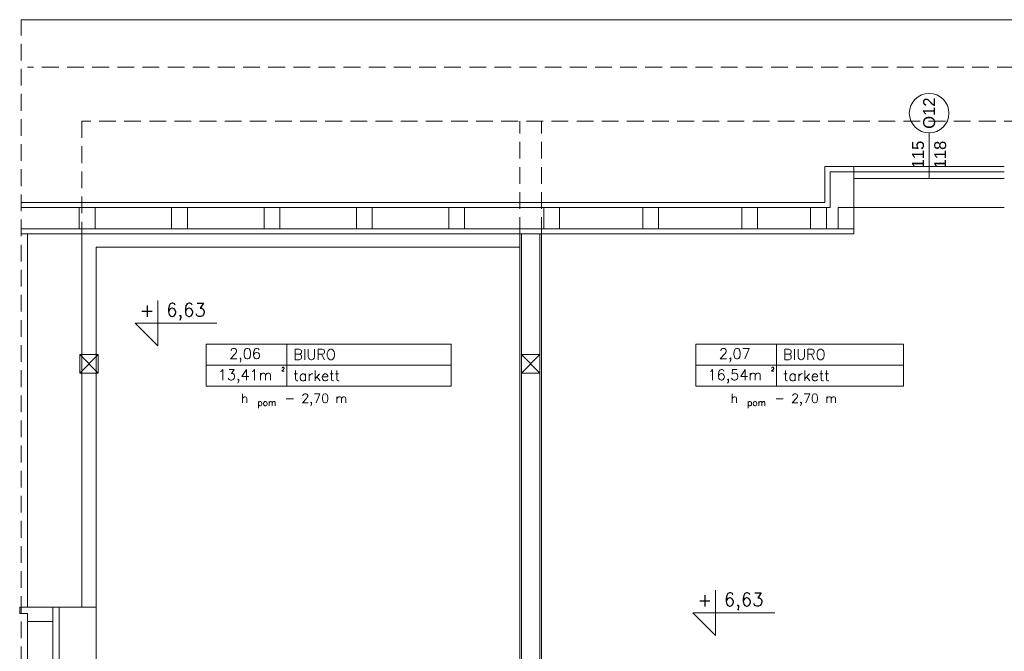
# Model space of a CAD drawing. Header units: millimetres. Extents: x -2274 to 12297, y -16157 to 26321.
# Tile 20 of 256: x -1711 to -965, y -9443 to -8964. Entities that reach past the tile are written whole.
import ezdxf
from ezdxf.enums import TextEntityAlignment as Align

# ---------------------------------------------------------------- set-up
doc = ezdxf.new("R2010")
doc.units = ezdxf.units.MM
doc.linetypes.add('DASHED', pattern=[19.05, 12.7, -6.35])
for name, color, linetype in [('-LI-WIDOK', 2, 'Continuous'), ('-MEBLE', 1, 'Continuous'), ('_drzwi łuk', 1, 'Continuous'), ('drzwi łuk', 1, 'Continuous'), ('PROJEKTOWANE', 5, 'Continuous')]:
    doc.layers.add(name, color=color, linetype=linetype)
doc.layers.add('-ŚCIANY DZIAŁOWE', color=3, linetype='Continuous', lineweight=35)
doc.layers.add('-ŚCIANY NOŚNE', color=4, linetype='Continuous', lineweight=53)
doc.styles.add('ARIAL', font='arial.ttf', dxfattribs={"height": 0.5})
doc.styles.add('SIMPLEX', font='simplex')

msp = doc.modelspace()

# ---------------------------------------------------------------- linework, layer by layer
at = {"layer": '-LI-WIDOK', "color": 253, "lineweight": 13}
for p, q in [((0, -8964), (-1710, -8964)), ((-1100.86, -9102.55), (-1100.86, -9075.44)), ((-1100.86, -9075.44), (-1078.86, -9075.44)), ((-1096.86, -9106.55), (-1096.86, -9079.44)), ((-1096.86, -9079.44), (-1078.86, -9079.44)), ((-1078.86, -9126.55), (-1078.86, -9079.44)), ((-1710, -9102.55), (-1100.86, -9102.55)), ((-1710, -9106.55), (-1096.86, -9106.55)), ((-1665.84, -9106.55), (-1665.84, -9122.55)), ((-1653.84, -9106.55), (-1665.84, -9106.55)), ((-1653.84, -9122.55), (-1653.84, -9106.55)), ((-1595.84, -9106.55), (-1595.84, -9122.55)), ((-1583.84, -9106.55), (-1595.84, -9106.55)), ((-1583.84, -9122.55), (-1583.84, -9106.55)), ((-1525.84, -9106.55), (-1525.84, -9122.55)), ((-1513.84, -9106.55), (-1525.84, -9106.55)), ((-1513.84, -9122.55), (-1513.84, -9106.55)), ((-1455.84, -9106.55), (-1455.84, -9122.55)), ((-1443.84, -9106.55), (-1455.84, -9106.55)), ((-1443.84, -9122.55), (-1443.84, -9106.55)), ((-1385.84, -9106.55), (-1385.84, -9122.55)), ((-1373.84, -9106.55), (-1385.84, -9106.55)), ((-1373.84, -9122.55), (-1373.84, -9106.55)), ((-1313.84, -9106.55), (-1313.84, -9122.55)), ((-1301.84, -9106.55), (-1313.84, -9106.55)), ((-1301.84, -9122.55), (-1301.84, -9106.55)), ((-1238.84, -9106.55), (-1238.84, -9122.55)), ((-1226.84, -9106.55), (-1238.84, -9106.55)), ((-1226.84, -9122.55), (-1226.84, -9106.55)), ((-1163.84, -9106.55), (-1163.84, -9122.55)), ((-1151.84, -9106.55), (-1163.84, -9106.55)), ((-1151.84, -9122.55), (-1151.84, -9106.55)), ((-1111.63, -9106.55), (-1111.63, -9122.55)), ((-1099.63, -9106.55), (-1111.63, -9106.55)), ((-1099.63, -9122.55), (-1099.63, -9106.55)), ((-1090.86, -9106.55), (-1090.86, -9122.55)), ((-1078.86, -9106.55), (-1090.86, -9106.55)), ((-1078.86, -9122.55), (-1078.86, -9106.55)), ((-1710, -9122.55), (-1078.86, -9122.55)), ((-1665.84, -9122.55), (-1653.84, -9122.55)), ((-1595.84, -9122.55), (-1583.84, -9122.55)), ((-1525.84, -9122.55), (-1513.84, -9122.55)), ((-1455.84, -9122.55), (-1443.84, -9122.55)), ((-1385.84, -9122.55), (-1373.84, -9122.55)), ((-1313.84, -9122.55), (-1301.84, -9122.55)), ((-1238.84, -9122.55), (-1226.84, -9122.55)), ((-1163.84, -9122.55), (-1151.84, -9122.55)), ((-1111.63, -9122.55), (-1099.63, -9122.55)), ((-1090.86, -9122.55), (-1078.86, -9122.55)), ((-1710, -9126.55), (-1078.86, -9126.55)), ((-1705, -9409.5), (-1667, -9409.5)), ((-1681, -9409.5), (-1653, -9409.5)), ((-1653, -9409.5), (-1653, -9531.5))]:
    msp.add_line(p, q, dxfattribs=at)
at = {"layer": '-LI-WIDOK', "color": 253, "linetype": 'DASHED', "lineweight": 13}
for p, q in [((-5, -9000), (-1705, -9000)), ((-1664, -9041), (-1664, -9409.5)), ((-57, -9041), (-1664, -9041)), ((-1332, -9126.55), (-1332, -9041)), ((-1315.5, -9126.55), (-1315.5, -9041))]:
    msp.add_line(p, q, dxfattribs=at)
at = {"layer": '-MEBLE', "color": 253, "lineweight": 13}
for p, q in [((-1606.34, -9177.02), (-1606.34, -9211.31)), ((-1623.49, -9194.16), (-1561.49, -9194.16)), ((-1623.49, -9194.16), (-1606.34, -9211.31)), ((-1183.73, -9396.7), (-1183.73, -9430.99)), ((-1200.87, -9413.85), (-1138.88, -9413.85)), ((-1200.87, -9413.85), (-1183.73, -9430.99))]:
    msp.add_line(p, q, dxfattribs=at)
at = {"layer": '-ŚCIANY DZIAŁOWE', "color": 253, "lineweight": 13}
for p, q in [((-1078.86, -9075.44), (-1078.86, -9084.44)), ((-1332, -9126.55), (-1332, -9554.5)), ((-1330.75, -9126.55), (-1330.75, -9554.5)), ((-1316.75, -9126.55), (-1316.75, -9554.5)), ((-1315.5, -9126.55), (-1315.5, -9554.5)), ((-1653, -9409.5), (-1653, -9136.5)), ((-1332, -9136.5), (-1653, -9136.5)), ((-1332, -9554.5), (-1332, -9136.5)), ((-1665.5, -9218.04), (-1651.5, -9218.04)), ((-1665.5, -9232.04), (-1665.5, -9218.04)), ((-1651.5, -9218.04), (-1651.5, -9232.04)), ((-1330.75, -9218.04), (-1316.75, -9218.04)), ((-1330.75, -9232.04), (-1330.75, -9218.04)), ((-1316.75, -9218.04), (-1316.75, -9232.04)), ((-1651.5, -9232.04), (-1665.5, -9232.04)), ((-1316.75, -9232.04), (-1330.75, -9232.04)), ((-1332, -9337.27), (-1332, -9357.87)), ((-1705, -9409.5), (-1711, -9409.5)), ((-1711, -9409.5), (-1711, -9414.5)), ((-1711, -9414.5), (-1705, -9414.5)), ((-1705, -9414.5), (-1705, -9420.5)), ((-1686, -9420.5), (-1686, -9409.5)), ((-1705, -9420.5), (-1686, -9420.5))]:
    msp.add_line(p, q, dxfattribs=at)
at = {"layer": '-ŚCIANY NOŚNE', "color": 253, "lineweight": 13}
for p, q in [((-1705, -9126.55), (-1705, -9409.5)), ((-1664, -9409.5), (-1664, -9126.55)), ((-1667, -9409.5), (-1705, -9409.5)), ((-1667, -9409.5), (-1705, -9409.5)), ((-1667, -9409.5), (-1705, -9409.5))]:
    msp.add_line(p, q, dxfattribs=at)
at = {"layer": '_drzwi łuk', "color": 253, "linetype": 'DASHED', "lineweight": 13}
msp.add_line((-1710, -10157), (-1710, -8964), dxfattribs=at)
at = {"layer": 'drzwi łuk', "color": 253, "lineweight": 13, "ltscale": 0.5}
for p, q in [((-1569.68, -9209.99), (-1383.96, -9209.99)), ((-1569.68, -9209.99), (-1569.68, -9241.99)), ((-1508.61, -9209.99), (-1508.61, -9241.99)), ((-1383.96, -9209.99), (-1383.96, -9241.99)), ((-1198.57, -9209.99), (-1041.38, -9209.99)), ((-1198.57, -9209.99), (-1198.57, -9241.99)), ((-1137.5, -9209.99), (-1137.5, -9241.99)), ((-1041.38, -9209.99), (-1041.38, -9241.99)), ((-1665.5, -9232.04), (-1651.5, -9218.04)), ((-1651.5, -9232.04), (-1665.5, -9218.04)), ((-1330.75, -9232.04), (-1316.75, -9218.04)), ((-1316.75, -9232.04), (-1330.75, -9218.04)), ((-1569.68, -9225.99), (-1383.96, -9225.99)), ((-1198.57, -9225.99), (-1041.38, -9225.99)), ((-1569.68, -9241.99), (-1383.96, -9241.99)), ((-1198.57, -9241.99), (-1041.38, -9241.99))]:
    msp.add_line(p, q, dxfattribs=at)
at = {"layer": 'PROJEKTOWANE', "color": 253, "lineweight": 13}
for p, q in [((-1021.86, -9049.89), (-1021.86, -9084.44)), ((-1021.86, -9075.44), (-1078.86, -9075.44)), ((-964.86, -9079.44), (-1078.86, -9079.44)), ((-1078.86, -9079.44), (-964.86, -9079.44)), ((-1021.86, -9075.44), (-964.86, -9075.44)), ((-964.86, -9084.44), (-1078.86, -9084.44)), ((-1078.86, -9084.44), (-964.86, -9084.44)), ((-1078.86, -9106.55), (-964.86, -9106.55)), ((-1681, -9531.5), (-1681, -9409.5)), ((-1705, -9520.5), (-1705, -9420.5)), ((-1686, -9520.5), (-1686, -9420.5))]:
    msp.add_line(p, q, dxfattribs=at)
msp.add_circle((-1021.86, -9034.89), 15, dxfattribs=at)

# ---------------------------------------------------------------- texts
at = {"layer": '-LI-WIDOK', "color": 253, "lineweight": 13, "style": 'SIMPLEX'}
for s, p in [('+', (-1614.47, -9184.4)), ('6,63', (-1584.99, -9185.55)), ('+', (-1191.85, -9404.09)), ('6,63', (-1162.37, -9405.23))]:
    msp.add_text(s, height=10, dxfattribs=at).set_placement(p, align=Align.MIDDLE)
for s, height, p in [('2,06', 8, (-1540.21, -9217.35)), ('2,07', 8, (-1169.1, -9217.35)), ('13,41m', 8, (-1540.21, -9233.35)), ('2', 3, (-1511.45, -9229.15)), ('16,54m', 8, (-1169.1, -9233.35)), ('2', 3, (-1140.34, -9229.15))]:
    msp.add_text(s, height=height, dxfattribs=at).set_placement(p, align=Align.MIDDLE_CENTER)
for s, height, p in [('BIURO', 8, (-1503.61, -9221.99)), ('BIURO', 8, (-1132.5, -9221.99)), ('h ', 7, (-1543.48, -9254.67)), (' - 2,70 m', 7, (-1514.95, -9254.67)), ('h ', 7, (-1172.37, -9254.67)), (' - 2,70 m', 7, (-1143.84, -9254.67)), ('pom', 4.9, (-1530.81, -9256.89)), ('pom', 4.9, (-1159.71, -9256.89))]:
    msp.add_text(s, height=height, dxfattribs=at).set_placement(p)
at = {"layer": 'PROJEKTOWANE', "color": 253, "lineweight": 13, "style": 'ARIAL'}
for s, p in [('O12', (-1021.86, -9034.89)), ('115', (-1030.26, -9066.29)), ('118', (-1013.48, -9066.29))]:
    msp.add_text(s, height=9, rotation=90, dxfattribs=at).set_placement(p, align=Align.MIDDLE_CENTER)
at = {"layer": 'PROJEKTOWANE', "color": 253, "lineweight": 13, "style": 'SIMPLEX'}
for p in [(-1503.61, -9237.99), (-1132.5, -9237.99)]:
    msp.add_text('tarkett', height=8, dxfattribs=at).set_placement(p)

doc.saveas('drawing.dxf')
